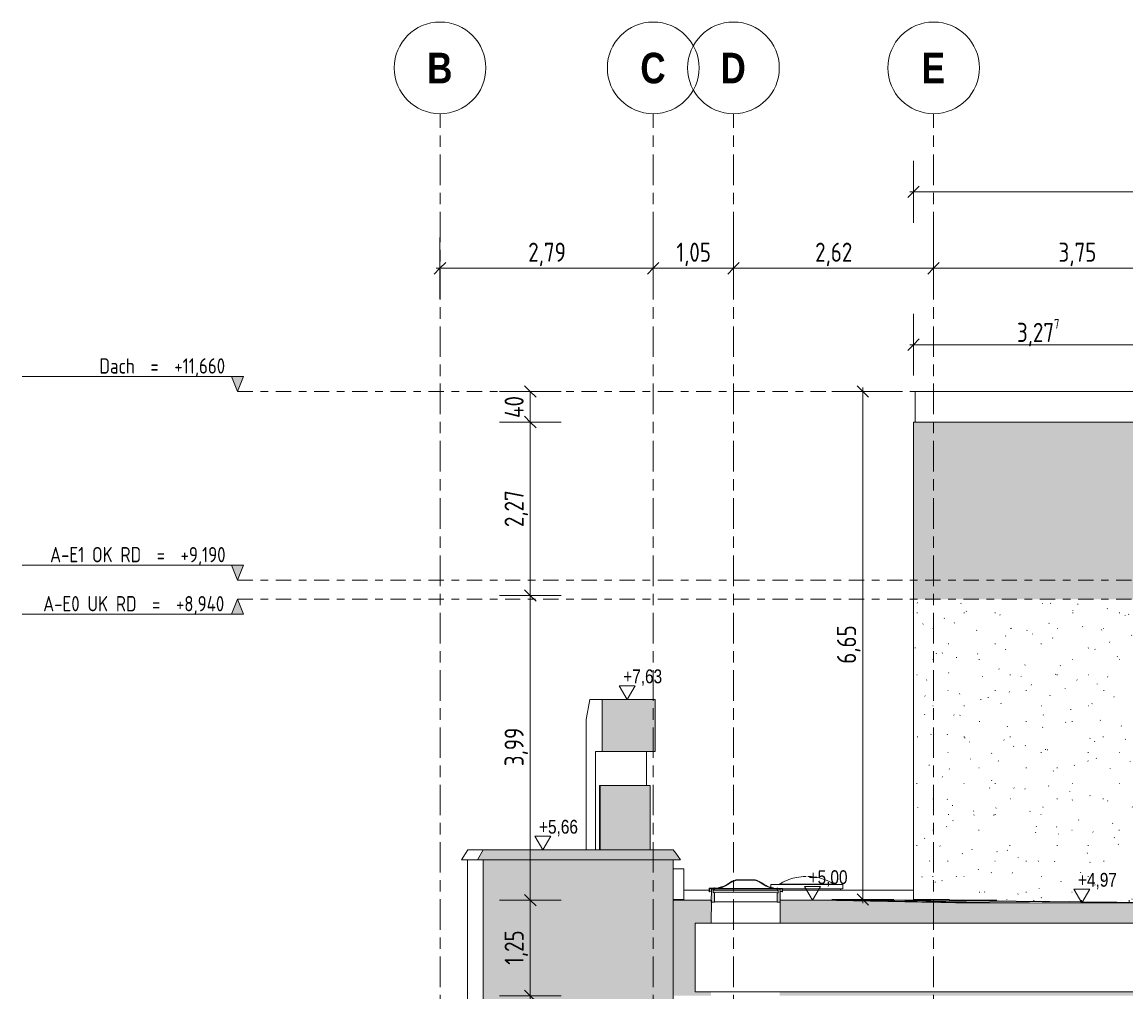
# Model space of a CAD drawing. Header units: metres. Extents: x -28 to 176, y -14 to 869.
# Tile 5 of 60: x -28 to -13, y 1 to 14. Entities that reach past the tile are written whole.
import ezdxf

# ---------------------------------------------------------------- set-up
doc = ezdxf.new("R2010")
doc.units = ezdxf.units.M
doc.linetypes.add('_Ebene_', pattern=[0.4, 0.2, -0.1, 0, -0.1])
doc.linetypes.add('_Rasterlinie_', pattern=[0.75, 0.4, -0.1, 0.15, -0.1])
for name, color, linetype, lineweight in [('A_Bem', 7, 'Continuous', 5), ('A_Bem-100', 7, 'Continuous', 5), ('A_Ebenen', 130, 'Continuous', 5), ('A_Fenster', 45, 'Continuous', 5), ('A_Geschossdecken', 7, 'Continuous', 5), ('A_Geschossdecken_Oberflächenschraffur', 7, 'Continuous', 5), ('A_Geschossdecken_Schraffur', 7, 'Continuous', 5), ('A_Hoehenkoten', 124, 'Continuous', 5), ('A_Linien_Feine Linien', 7, 'Continuous', 5), ('A_Raster', 128, 'Continuous', 5), ('A_Wand', 244, 'Continuous', 5), ('A_Wände_Oberflächenschraffur', 244, 'Continuous', 5), ('Allgemeines Modell', 7, 'Continuous', 5)]:
    doc.layers.add(name, color=color, linetype=linetype, lineweight=lineweight)
doc.styles.add('Arial', font='arial.ttf', dxfattribs={"width": 0.8, "height": 0.18})
doc.styles.add('Arial Narrow_B', font='txt', dxfattribs={"height": 0.4})
doc.styles.add('ISOCPEUR', font='isocpeur.ttf', dxfattribs={"width": 0.8, "height": 0.2})
doc.styles.add('ISOCPEUR_1', font='isocpeur.ttf', dxfattribs={"width": 0.8, "height": 0.25})
doc.dimstyles.new('BLB-Standard_2_5_Aussen', dxfattribs={"dimscale": 0.3048, "dimtxt": 0.248995, "dimasz": 0.492126, "dimexe": 1.32874, "dimexo": 0.0625, "dimgap": 0.032808, "dimtad": 1, "dimrnd": 0.001, "dimzin": 0, "dimdsep": 46, "dimtxsty": 'ISOCPEUR_1', "dimblk1": 'OBLIQUE', "dimblk2": 'OBLIQUE', "dimsah": 1, "dimcen": 0.09, "dimdle": 0.164042, "dimazin": 0, "dimtfac": 1, "dimtdec": 4, "dimtix": 1, "dimtmove": 0, "dimatfit": 3, "dimfxl": 1.32874, "dimfxlon": 1, "dimtvp": 1, "dimtolj": 1, "dimtzin": 0, "dimarcsym": 2})
doc.dimstyles.new('BLB-Standard_2_5_Aussen_1', dxfattribs={"dimscale": 0.3048, "dimtxt": 0.248995, "dimasz": 0.492126, "dimexe": 1.32874, "dimexo": 0.0625, "dimgap": 0.032808, "dimtad": 1, "dimdec": 1, "dimlfac": 100, "dimrnd": 0.1, "dimdsep": 46, "dimtxsty": 'ISOCPEUR_1', "dimblk1": 'OBLIQUE', "dimblk2": 'OBLIQUE', "dimsah": 1, "dimcen": 0.09, "dimdle": 0.164042, "dimazin": 0, "dimtfac": 1, "dimtdec": 4, "dimtix": 1, "dimtmove": 0, "dimatfit": 3, "dimfxl": 1.32874, "dimfxlon": 1, "dimtvp": 1, "dimtolj": 1, "dimtzin": 0, "dimarcsym": 2})
doc.dimstyles.new('BLB-Standard_2_5_Aussen_maskiert', dxfattribs={"dimscale": 0.3048, "dimtxt": 0.248995, "dimasz": 0.492126, "dimexe": 1.32874, "dimexo": 0.0625, "dimgap": 0.032808, "dimtad": 1, "dimrnd": 0.001, "dimzin": 0, "dimdsep": 46, "dimtxsty": 'ISOCPEUR_1', "dimblk1": 'OBLIQUE', "dimblk2": 'OBLIQUE', "dimsah": 1, "dimcen": 0.09, "dimdle": 0.164042, "dimazin": 0, "dimtfac": 1, "dimtdec": 4, "dimtix": 1, "dimtmove": 0, "dimatfit": 3, "dimfxl": 1.32874, "dimfxlon": 1, "dimtvp": 1, "dimtfill": 1, "dimtolj": 1, "dimtzin": 0, "dimarcsym": 2})
pattern_1 = [(0, (11.292, 18.958), (0.813, 0.203), [0.007, -0.603, 0.007, -0.603, -3.251]), (0, (11.292, 18.958), (0.813, 0.203), [-1.219, 0.007, -1.212, 0.007, -0.603, -1.422]), (0, (11.292, 18.958), (0.813, 0.203), [-3.048, 0.007, -0.4, 0.007, -1.009]), (120, (11.597, 19.06), (-0.5823032, 0.6025787), [0.007, -0.603, 0.007, -0.603, -3.251]), (120, (11.597, 19.06), (-0.5823032, 0.6025787), [-1.219, 0.007, -1.212, 0.007, -0.603, -1.422]), (120, (11.597, 19.06), (-0.5823032, 0.6025787), [-3.048, 0.007, -0.4, 0.007, -1.009]), (240, (11.699, 19.466), (-0.2306968, -0.8055787), [0.007, -0.603, 0.007, -0.603, -3.251]), (240, (11.699, 19.466), (-0.2306968, -0.8055787), [-1.219, 0.007, -1.212, 0.007, -0.603, -1.422]), (240, (11.699, 19.466), (-0.2306968, -0.8055787), [-3.048, 0.007, -0.4, 0.007, -1.009])]

# ---------------------------------------------------------------- blocks, each defined once
blk = doc.blocks.new('FE Dachkuppel rechteckig - 2400 x 900-8070052-C')
at = {"layer": 'A_Fenster', "lineweight": 9}
for points in [[(-17.71, 2.313), (-17.71, 2.353), (-17.78, 2.359), (-17.829, 2.363), (-17.877, 2.375), (-17.922, 2.394), (-18.013, 2.451), (-18.068, 2.472), (-18.311, 2.473), (-18.366, 2.453), (-18.457, 2.396), (-18.503, 2.377), (-18.551, 2.366), (-18.67, 2.357), (-18.67, 2.317), (-18.665, 2.317), (-18.665, 2.352), (-18.6, 2.357), (-18.55, 2.361), (-18.501, 2.372), (-18.455, 2.392), (-18.364, 2.448), (-18.311, 2.468), (-18.068, 2.467), (-18.015, 2.447), (-17.925, 2.39), (-17.879, 2.37), (-17.83, 2.358), (-17.715, 2.349), (-17.715, 2.313)], [(-17.765, 2.304), (-17.765, 2.334), (-18.615, 2.337), (-18.615, 2.307), (-17.849, 2.304)]]:
    blk.add_hatch(color=253, dxfattribs=at).paths.add_polyline_path(points, flags=0)
h = blk.add_hatch(color=253, dxfattribs=at)
h.paths.add_polyline_path([(-17.741, 2.179), (-17.74, 2.345), (-17.78, 2.349), (-17.78, 2.334), (-17.765, 2.334), (-17.765, 2.304), (-17.78, 2.304), (-17.781, 2.179), (-17.754, 2.179)], flags=0)
h.paths.add_polyline_path([(-18.601, 2.182), (-18.6, 2.307), (-18.615, 2.307), (-18.615, 2.337), (-18.6, 2.337), (-18.6, 2.352), (-18.64, 2.348), (-18.641, 2.182)], flags=0)
at = {"layer": 'A_Fenster', "color": 250, "lineweight": 9}
for p, q in [((-18.068, 2.472), (-18.311, 2.473)), ((-18.311, 2.468), (-18.068, 2.467)), ((-18.61, 2.366), (-18.67, 2.362)), ((-18.61, 2.362), (-18.67, 2.357)), ((-18.67, 2.357), (-18.67, 2.362)), ((-18.67, 2.357), (-18.67, 2.317)), ((-18.67, 2.317), (-18.665, 2.317)), ((-18.665, 2.352), (-18.61, 2.357)), ((-18.665, 2.317), (-18.665, 2.352)), ((-18.665, 2.322), (-18.64, 2.322)), ((-18.64, 2.348), (-18.641, 2.182)), ((-18.64, 2.353), (-18.6, 2.356)), ((-18.64, 2.348), (-18.64, 2.353)), ((-18.6, 2.352), (-18.64, 2.348)), ((-18.615, 2.307), (-18.615, 2.337)), ((-18.615, 2.337), (-18.6, 2.337)), ((-17.765, 2.334), (-18.615, 2.337)), ((-18.615, 2.337), (-18.615, 2.307)), ((-18.61, 2.362), (-18.61, 2.366)), ((-18.61, 2.366), (-18.598, 2.366)), ((-18.6, 2.362), (-18.61, 2.362)), ((-18.61, 2.357), (-18.6, 2.357)), ((-17.78, 2.353), (-18.6, 2.356)), ((-18.6, 2.356), (-18.6, 2.352)), ((-18.6, 2.337), (-18.6, 2.352)), ((-18.6, 2.341), (-17.78, 2.338)), ((-18.598, 2.357), (-17.782, 2.354)), ((-18.55, 2.361), (-17.83, 2.358)), ((-17.782, 2.363), (-17.77, 2.363)), ((-17.77, 2.359), (-17.78, 2.359)), ((-17.78, 2.354), (-17.77, 2.354)), ((-17.78, 2.349), (-17.78, 2.353)), ((-17.78, 2.353), (-17.74, 2.35)), ((-17.74, 2.345), (-17.78, 2.349)), ((-17.78, 2.349), (-17.78, 2.334)), ((-17.78, 2.334), (-17.765, 2.334)), ((-17.77, 2.363), (-17.71, 2.358)), ((-17.77, 2.363), (-17.77, 2.359)), ((-17.71, 2.353), (-17.77, 2.359)), ((-17.77, 2.354), (-17.715, 2.349)), ((-17.765, 2.334), (-17.765, 2.304)), ((-17.765, 2.304), (-17.765, 2.334)), ((-17.741, 2.179), (-17.74, 2.345)), ((-17.74, 2.35), (-17.74, 2.345)), ((-17.74, 2.318), (-17.715, 2.318)), ((-17.715, 2.349), (-17.715, 2.313)), ((-17.715, 2.313), (-17.71, 2.313)), ((-17.71, 2.358), (-17.71, 2.353)), ((-17.71, 2.313), (-17.71, 2.353)), ((-18.641, 2.182), (-18.601, 2.182)), ((-18.6, 2.307), (-18.615, 2.307)), ((-18.615, 2.307), (-17.765, 2.304)), ((-18.601, 2.182), (-18.6, 2.307)), ((-17.781, 2.183), (-18.601, 2.186)), ((-17.78, 2.304), (-17.781, 2.179)), ((-17.781, 2.179), (-17.741, 2.179)), ((-17.765, 2.304), (-17.78, 2.304))]:
    blk.add_line(p, q, dxfattribs=at)
at = {"layer": 'A_Fenster', "color": 250, "lineweight": 9, "flags": 128}
for points in [[(-18.311, 2.473), (-18.366, 2.453), (-18.415, 2.423)], [(-18.412, 2.419), (-18.364, 2.448), (-18.311, 2.468)], [(-17.964, 2.421), (-18.013, 2.451), (-18.068, 2.472)], [(-18.068, 2.467), (-18.015, 2.447), (-17.967, 2.417)], [(-18.415, 2.423), (-18.457, 2.396), (-18.503, 2.377), (-18.551, 2.366), (-18.6, 2.362)], [(-18.6, 2.357), (-18.55, 2.361), (-18.501, 2.372), (-18.455, 2.392), (-18.412, 2.419)], [(-17.967, 2.417), (-17.925, 2.39), (-17.879, 2.37), (-17.83, 2.358), (-17.78, 2.354)], [(-17.78, 2.359), (-17.829, 2.363), (-17.877, 2.375), (-17.922, 2.394), (-17.964, 2.421)]]:
    blk.add_lwpolyline(points, dxfattribs=at)
at = {"layer": 'A_Fenster', "color": 250, "lineweight": 9}
for points in [[(-18.311, 2.473), (-18.324, 2.47), (-18.348, 2.462), (-18.383, 2.445), (-18.405, 2.432), (-18.415, 2.424)], [(-18.068, 2.472), (-18.055, 2.469), (-18.031, 2.461), (-17.996, 2.444), (-17.975, 2.43), (-17.964, 2.422)]]:
    blk.add_open_spline(points, degree=3, dxfattribs=at)
for points in [[(-18.415, 2.424), (-18.422, 2.419), (-18.435, 2.41), (-18.457, 2.398), (-18.479, 2.388), (-18.499, 2.381), (-18.514, 2.376), (-18.53, 2.372), (-18.542, 2.37), (-18.551, 2.369)], [(-17.964, 2.422), (-17.958, 2.418), (-17.944, 2.408), (-17.923, 2.396), (-17.9, 2.386), (-17.881, 2.379), (-17.865, 2.374), (-17.849, 2.37), (-17.837, 2.368), (-17.829, 2.366)]]:
    blk.add_open_spline(points, degree=3, knots=[0, 0, 0, 0, 0.125, 0.25, 0.375, 0.5, 0.5625, 0.625, 0.75, 0.75, 0.75, 0.75], dxfattribs=at)
blk = doc.blocks.new('FE Dachkuppel rund - Ø_880 _1000_-8070302-C')
at = {"layer": 'A_Fenster', "color": 250, "lineweight": 9}
for p, q in [((-17.751, 2.415), (-17.861, 2.409)), ((-17.861, 2.409), (-17.861, 2.374)), ((-17.858, 2.409), (-17.855, 2.409)), ((-17.855, 2.409), (-17.838, 2.409)), ((-17.838, 2.409), (-17.536, 2.409)), ((-17.751, 2.415), (-17.751, 2.414)), ((-17.747, 2.415), (-17.745, 2.415)), ((-17.745, 2.415), (-17.747, 2.415)), ((-17.745, 2.415), (-17.726, 2.415)), ((-17.726, 2.415), (-17.745, 2.415)), ((-17.726, 2.415), (-17.697, 2.415)), ((-17.697, 2.415), (-17.726, 2.415)), ((-17.711, 2.355), (-17.536, 2.355)), ((-17.697, 2.415), (-17.657, 2.415)), ((-17.657, 2.415), (-17.697, 2.415)), ((-17.657, 2.415), (-17.608, 2.415)), ((-17.608, 2.415), (-17.657, 2.415)), ((-17.608, 2.415), (-17.551, 2.415)), ((-17.551, 2.415), (-17.608, 2.415)), ((-17.551, 2.415), (-17.489, 2.415)), ((-17.489, 2.415), (-17.551, 2.415)), ((-17.536, 2.409), (-17.464, 2.409)), ((-17.536, 2.355), (-17.464, 2.355)), ((-17.489, 2.415), (-17.292, 2.415)), ((-17.292, 2.415), (-17.489, 2.415)), ((-17.464, 2.409), (-17.317, 2.409)), ((-17.464, 2.355), (-17.317, 2.355)), ((-17.317, 2.409), (-17.245, 2.409)), ((-17.317, 2.355), (-17.245, 2.355)), ((-17.292, 2.415), (-17.23, 2.415)), ((-17.23, 2.415), (-17.292, 2.415)), ((-17.245, 2.409), (-16.944, 2.409)), ((-17.245, 2.355), (-16.944, 2.355)), ((-17.23, 2.415), (-17.174, 2.415)), ((-17.174, 2.415), (-17.23, 2.415)), ((-17.174, 2.415), (-17.125, 2.415)), ((-17.125, 2.415), (-17.174, 2.415)), ((-17.125, 2.415), (-17.085, 2.415)), ((-17.085, 2.415), (-17.125, 2.415)), ((-17.085, 2.415), (-17.055, 2.415)), ((-17.055, 2.415), (-17.085, 2.415)), ((-17.055, 2.415), (-17.037, 2.415)), ((-17.037, 2.415), (-17.055, 2.415)), ((-17.037, 2.415), (-17.035, 2.415)), ((-17.035, 2.415), (-17.037, 2.415)), ((-17.031, 2.414), (-17.031, 2.415)), ((-16.921, 2.409), (-17.031, 2.415)), ((-16.951, 2.335), (-16.951, 2.355)), ((-16.944, 2.409), (-16.926, 2.409)), ((-16.944, 2.355), (-16.926, 2.355)), ((-16.926, 2.409), (-16.924, 2.409)), ((-16.926, 2.355), (-16.924, 2.355)), ((-16.921, 2.355), (-16.921, 2.409))]:
    blk.add_line(p, q, dxfattribs=at)
at = {"layer": 'A_Fenster', "color": 250, "lineweight": 9, "flags": 128}
for points in [[(-17.751, 2.415), (-17.727, 2.429), (-17.703, 2.442), (-17.678, 2.454), (-17.653, 2.465), (-17.627, 2.475), (-17.601, 2.484), (-17.575, 2.492), (-17.549, 2.498), (-17.522, 2.504), (-17.495, 2.509), (-17.467, 2.513), (-17.44, 2.515), (-17.413, 2.517), (-17.4, 2.517)], [(-17.38, 2.517), (-17.363, 2.516), (-17.336, 2.515), (-17.308, 2.512), (-17.281, 2.508), (-17.254, 2.503), (-17.228, 2.497), (-17.201, 2.49), (-17.175, 2.482), (-17.149, 2.473), (-17.123, 2.463), (-17.098, 2.452), (-17.074, 2.439), (-17.05, 2.426), (-17.031, 2.415)]]:
    blk.add_lwpolyline(points, dxfattribs=at)
blk = doc.blocks.new('Allgemeines Modell 3 - Allgemeines Modell 3-8103579-C')
at = {"layer": 'Allgemeines Modell', "lineweight": 9}
for points in [[(-19.377, 4.154), (-19.377, 4.834), (-20.068, 4.834), (-20.068, 4.154)], [(-20.097, 2.865), (-19.44, 2.865), (-19.44, 3.705), (-20.097, 3.705)], [(-19.044, 2.735), (-19.139, 2.865), (-21.629, 2.865), (-21.699, 2.735), (-19.273, 2.735)], [(-21.629, 0.205), (-19.139, 0.205), (-19.139, 2.735), (-21.629, 2.735)]]:
    blk.add_hatch(color=253, dxfattribs=at).paths.add_polyline_path(points, flags=0)
at = {"layer": 'Allgemeines Modell', "color": 250, "lineweight": 9}
for p, q in [((-20.231, 4.834), (-20.277, 4.569)), ((-20.068, 4.834), (-20.231, 4.834)), ((-19.377, 4.834), (-20.068, 4.834)), ((-20.068, 4.834), (-20.068, 4.154)), ((-19.377, 4.154), (-19.377, 4.834)), ((-20.277, 4.569), (-20.277, 2.865)), ((-20.158, 2.865), (-20.158, 4.154)), ((-20.158, 4.154), (-20.068, 4.154)), ((-20.068, 4.154), (-19.377, 4.154)), ((-19.489, 4.154), (-19.489, 3.705)), ((-20.104, 3.705), (-20.104, 2.865)), ((-20.103, 3.705), (-20.103, 3.705)), ((-20.103, 3.705), (-20.097, 3.705)), ((-19.44, 3.705), (-20.097, 3.705)), ((-20.097, 3.705), (-20.097, 2.865)), ((-19.44, 2.865), (-19.44, 3.705)), ((-21.912, 2.735), (-21.826, 2.865)), ((-21.826, 2.865), (-21.629, 2.865)), ((-21.629, 2.865), (-21.699, 2.735)), ((-19.139, 2.865), (-21.629, 2.865)), ((-20.097, 2.865), (-19.44, 2.865)), ((-21.699, 2.735), (-21.912, 2.735)), ((-21.833, 0.205), (-21.833, 2.735)), ((-21.699, 2.735), (-19.044, 2.735)), ((-19.139, 2.735), (-21.629, 2.735)), ((-21.629, 2.735), (-21.629, 0.205)), ((-19.139, 0.205), (-19.139, 2.735)), ((-21.629, 0.205), (-21.833, 0.205)), ((-21.629, 0.205), (-19.139, 0.205))]:
    blk.add_line(p, q, dxfattribs=at)
at = {"layer": 'Allgemeines Modell', "color": 250, "lineweight": 9, "flags": 128}
blk.add_lwpolyline([(-19.044, 2.735), (-19.076, 2.778), (-19.107, 2.822), (-19.139, 2.865)], dxfattribs=at)
blk = doc.blocks.new('Ebene - Rohbau-1168218-C')
at = {"layer": 'A_Ebenen'}
blk.add_hatch(color=256, dxfattribs=at).paths.add_polyline_path([(-24.92, 5.948), (-24.762, 5.948), (-24.841, 6.145)], flags=0)
at = {"layer": 'A_Ebenen', "color": 251, "lineweight": 9}
for p, q in [((-24.92, 5.948), (-24.841, 6.145)), ((-24.841, 6.145), (-24.762, 5.948)), ((-24.762, 5.948), (-24.92, 5.948))]:
    blk.add_line(p, q, dxfattribs=at)
at = {"layer": 'A_Ebenen', "color": 170, "lineweight": 9}
blk.add_line((-24.762, 5.948), (-27.662, 5.948), dxfattribs=at)
blk = doc.blocks.new('Ebene - Rohbau-1046864-C')
at = {"layer": 'A_Ebenen'}
blk.add_hatch(color=256, dxfattribs=at).paths.add_polyline_path([(26.636, -2.599), (26.556, -2.795), (26.477, -2.599)], flags=0)
at = {"layer": 'A_Ebenen', "color": 170, "lineweight": 9}
for p, q in [((26.477, -2.599), (26.556, -2.795)), ((26.477, -2.599), (29.377, -2.599)), ((26.556, -2.795), (26.636, -2.599))]:
    blk.add_line(p, q, dxfattribs=at)
at = {"layer": 'A_Ebenen', "color": 251, "lineweight": 9}
for p, q in [((26.636, -2.599), (26.477, -2.599)), ((26.477, -2.599), (26.556, -2.795)), ((26.556, -2.795), (26.636, -2.599))]:
    blk.add_line(p, q, dxfattribs=at)
blk = doc.blocks.new('Höhenkoten - leer-6237472-C')
at = {"layer": 'A_Hoehenkoten'}
for p, q in [((-17.33, -9.172), (-17.538, -9.172)), ((-17.434, -9.352), (-17.538, -9.172)), ((-17.434, -9.352), (-17.33, -9.172))]:
    blk.add_line(p, q, dxfattribs=at)
blk = doc.blocks.new('DIMBLOCK22-C')
at = {"layer": 'A_Bem-100'}
for p, q in [((-15.994, 9.072), (-15.994, 9.882)), ((-12.718, 9.072), (-12.718, 9.882)), ((-16.044, 9.477), (-12.718, 9.477)), ((-15.994, 9.477), (-15.994, 9.072)), ((-12.718, 9.477), (-12.718, 9.072))]:
    blk.add_line(p, q, dxfattribs=at)
at = {"layer": 'A_Bem-100', "lineweight": 9}
for p, q in [((-15.994, 9.477), (-15.919, 9.552)), ((-12.718, 9.477), (-12.643, 9.552)), ((-15.994, 9.477), (-16.069, 9.402)), ((-12.718, 9.477), (-12.793, 9.402))]:
    blk.add_line(p, q, dxfattribs=at)
at = {"layer": 'A_Bem-100', "color": 0, "insert": (-14.641, 9.813), "char_height": 0.25, "width": 0.68419, "attachment_point": 1, "line_spacing_factor": 1.149209, "style": 'ISOCPEUR_1'}
blk.add_mtext('3,27\\A2\\H0.5x;\\S7^  ;\\H2x;', dxfattribs=at)
blk = doc.blocks.new('_Oblique')
at = {"color": 0, "linetype": 'ByBlock', "lineweight": -2}
blk.add_line((-0.5, -0.5), (0.5, 0.5), dxfattribs=at)
blk = doc.blocks.new('DIMBLOCK28-C')
at = {"layer": 'A_Bem-100', "lineweight": 9}
for p, q in [((-21.01, 0.955), (-21.085, 1.03)), ((-21.01, 0.955), (-20.935, 0.88)), ((-21.01, -2.795), (-21.085, -2.72)), ((-21.01, -2.795), (-20.935, -2.87))]:
    blk.add_line(p, q, dxfattribs=at)
at = {"layer": 'A_Bem-100'}
for p, q in [((-20.605, 0.955), (-21.415, 0.955)), ((-21.01, -2.795), (-21.01, 0.955)), ((-21.01, 0.955), (-20.605, 0.955)), ((-20.605, -2.795), (-21.415, -2.795)), ((-21.01, -2.795), (-20.605, -2.795))]:
    blk.add_line(p, q, dxfattribs=at)
at = {"layer": 'A_Bem-100', "color": 0, "insert": (-21.347, -1.16), "char_height": 0.25, "width": 0.57664, "attachment_point": 1, "rotation": 90, "line_spacing_factor": 1.149209, "style": 'ISOCPEUR_1'}
blk.add_mtext('3,75', dxfattribs=at)
blk = doc.blocks.new('DIMBLOCK29-C')
at = {"layer": 'A_Bem-100'}
for p, q in [((-20.605, 2.205), (-21.415, 2.205)), ((-21.01, 0.955), (-21.01, 2.205)), ((-21.01, 2.205), (-20.605, 2.205)), ((-20.605, 0.955), (-21.415, 0.955)), ((-21.01, 0.955), (-20.605, 0.955))]:
    blk.add_line(p, q, dxfattribs=at)
at = {"layer": 'A_Bem-100', "lineweight": 9}
for p, q in [((-21.01, 2.205), (-21.085, 2.28)), ((-21.01, 2.205), (-20.935, 2.13)), ((-21.01, 0.955), (-21.085, 1.03)), ((-21.01, 0.955), (-20.935, 0.88))]:
    blk.add_line(p, q, dxfattribs=at)
at = {"layer": 'A_Bem-100', "color": 0, "insert": (-21.347, 1.36), "char_height": 0.25, "width": 0.52883, "attachment_point": 1, "rotation": 90, "line_spacing_factor": 1.149209, "style": 'ISOCPEUR_1'}
blk.add_mtext('1,25', dxfattribs=at)
blk = doc.blocks.new('DIMBLOCK30-C')
at = {"layer": 'A_Bem-100', "lineweight": 9}
for p, q in [((-21.01, 6.195), (-21.085, 6.27)), ((-21.01, 6.195), (-20.935, 6.12)), ((-21.01, 2.205), (-21.085, 2.28)), ((-21.01, 2.205), (-20.935, 2.13))]:
    blk.add_line(p, q, dxfattribs=at)
at = {"layer": 'A_Bem-100'}
for p, q in [((-20.605, 6.195), (-21.415, 6.195)), ((-21.01, 2.205), (-21.01, 6.195)), ((-21.01, 6.195), (-20.605, 6.195)), ((-20.605, 2.205), (-21.415, 2.205)), ((-21.01, 2.205), (-20.605, 2.205))]:
    blk.add_line(p, q, dxfattribs=at)
at = {"layer": 'A_Bem-100', "color": 0, "insert": (-21.347, 3.96), "char_height": 0.25, "width": 0.57664, "attachment_point": 1, "rotation": 90, "line_spacing_factor": 1.149209, "style": 'ISOCPEUR_1'}
blk.add_mtext('3,99', dxfattribs=at)
blk = doc.blocks.new('DIMBLOCK31-C')
at = {"layer": 'A_Bem-100', "lineweight": 9}
for p, q in [((-21.01, 8.465), (-21.085, 8.54)), ((-21.01, 8.465), (-20.935, 8.39)), ((-21.01, 6.195), (-21.085, 6.27)), ((-21.01, 6.195), (-20.935, 6.12))]:
    blk.add_line(p, q, dxfattribs=at)
at = {"layer": 'A_Bem-100'}
for p, q in [((-20.605, 8.465), (-21.415, 8.465)), ((-21.01, 6.195), (-21.01, 8.465)), ((-21.01, 8.465), (-20.605, 8.465)), ((-20.605, 6.195), (-21.415, 6.195)), ((-21.01, 6.195), (-20.605, 6.195))]:
    blk.add_line(p, q, dxfattribs=at)
at = {"layer": 'A_Bem-100', "color": 0, "insert": (-21.347, 7.09), "char_height": 0.25, "width": 0.57664, "attachment_point": 1, "rotation": 90, "line_spacing_factor": 1.149209, "style": 'ISOCPEUR_1'}
blk.add_mtext('2,27', dxfattribs=at)
blk = doc.blocks.new('DIMBLOCK32-C')
at = {"layer": 'A_Bem-100'}
for p, q in [((-20.605, 8.865), (-21.415, 8.865)), ((-21.01, 8.465), (-21.01, 8.865)), ((-21.01, 8.865), (-20.605, 8.865)), ((-20.605, 8.465), (-21.415, 8.465)), ((-21.01, 8.465), (-20.605, 8.465))]:
    blk.add_line(p, q, dxfattribs=at)
at = {"layer": 'A_Bem-100', "lineweight": 9}
for p, q in [((-21.01, 8.865), (-21.085, 8.94)), ((-21.01, 8.865), (-20.935, 8.79)), ((-21.01, 8.465), (-21.085, 8.54)), ((-21.01, 8.465), (-20.935, 8.39))]:
    blk.add_line(p, q, dxfattribs=at)
at = {"layer": 'A_Bem-100', "color": 0, "insert": (-21.347, 8.518), "char_height": 0.25, "width": 0.35255, "attachment_point": 1, "rotation": 90, "line_spacing_factor": 1.149209, "style": 'ISOCPEUR_1'}
blk.add_mtext('40', dxfattribs=at)
blk = doc.blocks.new('Raster - Raster-989695-C')
at = {"layer": 'A_Raster', "lineweight": 9}
blk.add_circle((19.983, 13.101), 0.6, dxfattribs=at)
blk = doc.blocks.new('DIMBLOCK46-C')
at = {"layer": 'A_Bem-100'}
for p, q in [((-15.994, 11.072), (-15.994, 11.882)), ((20.026, 11.072), (20.026, 11.882)), ((-16.044, 11.477), (20.076, 11.477)), ((-15.994, 11.477), (-15.994, 11.072)), ((20.026, 11.477), (20.026, 11.072))]:
    blk.add_line(p, q, dxfattribs=at)
at = {"layer": 'A_Bem-100', "lineweight": 9}
for p, q in [((-15.994, 11.477), (-16.069, 11.402)), ((-15.994, 11.477), (-15.919, 11.552)), ((20.026, 11.477), (19.951, 11.402)), ((20.026, 11.477), (20.101, 11.552))]:
    blk.add_line(p, q, dxfattribs=at)
at = {"layer": 'A_Bem-100', "color": 0, "insert": (1.707, 11.813), "char_height": 0.25, "width": 0.74096, "attachment_point": 1, "line_spacing_factor": 1.149209, "style": 'ISOCPEUR_1', "bg_fill": 3, "box_fill_scale": 1.25, "bg_fill_color": 256, "bg_fill_true_color": 13158600, "bg_fill_transparency": 0}
blk.add_mtext('36,02', dxfattribs=at)
blk = doc.blocks.new('DIMBLOCK58-C')
at = {"layer": 'A_Bem-100'}
for p, q in [((-16.254, 8.865), (-17.064, 8.865)), ((-16.659, 2.165), (-16.659, 8.915)), ((-16.659, 8.865), (-16.254, 8.865)), ((-16.254, 2.215), (-17.064, 2.215)), ((-16.659, 2.215), (-16.254, 2.215))]:
    blk.add_line(p, q, dxfattribs=at)
at = {"layer": 'A_Bem-100', "lineweight": 9}
for p, q in [((-16.659, 8.865), (-16.734, 8.94)), ((-16.659, 8.865), (-16.584, 8.79)), ((-16.659, 2.215), (-16.734, 2.29)), ((-16.659, 2.215), (-16.584, 2.14))]:
    blk.add_line(p, q, dxfattribs=at)
at = {"layer": 'A_Bem-100', "color": 0, "insert": (-16.996, 5.3), "char_height": 0.25, "width": 0.57664, "attachment_point": 1, "rotation": 90, "line_spacing_factor": 1.149209, "style": 'ISOCPEUR_1'}
blk.add_mtext('6,65', dxfattribs=at)
blk = doc.blocks.new('DIMBLOCK60-C')
at = {"layer": 'A_Bem-100'}
for p, q in [((-22.192, 10.882), (-22.192, 10.072)), ((-22.192, 10.477), (-22.192, 10.882)), ((-19.402, 10.882), (-19.402, 10.072)), ((-19.402, 10.477), (-19.402, 10.882)), ((-22.242, 10.477), (-19.402, 10.477))]:
    blk.add_line(p, q, dxfattribs=at)
at = {"layer": 'A_Bem-100', "lineweight": 9}
for p, q in [((-22.192, 10.477), (-22.117, 10.552)), ((-19.402, 10.477), (-19.327, 10.552)), ((-22.192, 10.477), (-22.267, 10.402)), ((-19.402, 10.477), (-19.477, 10.402))]:
    blk.add_line(p, q, dxfattribs=at)
at = {"layer": 'A_Bem-100', "color": 0, "insert": (-21.037, 10.813), "char_height": 0.25, "width": 0.57664, "attachment_point": 1, "line_spacing_factor": 1.149209, "style": 'ISOCPEUR_1'}
blk.add_mtext('2,79', dxfattribs=at)
blk = doc.blocks.new('DIMBLOCK61-C')
at = {"layer": 'A_Bem-100'}
for p, q in [((-19.402, 10.882), (-19.402, 10.072)), ((-19.402, 10.477), (-19.402, 10.882)), ((-18.352, 10.882), (-18.352, 10.072)), ((-18.352, 10.477), (-18.352, 10.882)), ((-19.402, 10.477), (-18.352, 10.477))]:
    blk.add_line(p, q, dxfattribs=at)
at = {"layer": 'A_Bem-100', "lineweight": 9}
for p, q in [((-19.402, 10.477), (-19.327, 10.552)), ((-18.352, 10.477), (-18.277, 10.552)), ((-19.402, 10.477), (-19.477, 10.402)), ((-18.352, 10.477), (-18.427, 10.402))]:
    blk.add_line(p, q, dxfattribs=at)
at = {"layer": 'A_Bem-100', "color": 0, "insert": (-19.097, 10.813), "char_height": 0.25, "width": 0.52883, "attachment_point": 1, "line_spacing_factor": 1.149209, "style": 'ISOCPEUR_1'}
blk.add_mtext('1,05', dxfattribs=at)
blk = doc.blocks.new('DIMBLOCK62-C')
at = {"layer": 'A_Bem-100'}
for p, q in [((-18.352, 10.882), (-18.352, 10.072)), ((-18.352, 10.477), (-18.352, 10.882)), ((-15.732, 10.882), (-15.732, 10.072)), ((-15.732, 10.477), (-15.732, 10.882)), ((-18.352, 10.477), (-15.732, 10.477))]:
    blk.add_line(p, q, dxfattribs=at)
at = {"layer": 'A_Bem-100', "lineweight": 9}
for p, q in [((-18.352, 10.477), (-18.277, 10.552)), ((-15.732, 10.477), (-15.657, 10.552)), ((-18.352, 10.477), (-18.427, 10.402)), ((-15.732, 10.477), (-15.807, 10.402))]:
    blk.add_line(p, q, dxfattribs=at)
at = {"layer": 'A_Bem-100', "color": 0, "insert": (-17.282, 10.813), "char_height": 0.25, "width": 0.57664, "attachment_point": 1, "line_spacing_factor": 1.149209, "style": 'ISOCPEUR_1'}
blk.add_mtext('2,62', dxfattribs=at)
blk = doc.blocks.new('DIMBLOCK63-C')
at = {"layer": 'A_Bem-100'}
for p, q in [((-15.732, 10.882), (-15.732, 10.072)), ((-15.732, 10.477), (-15.732, 10.882)), ((-11.982, 10.882), (-11.982, 10.072)), ((-11.982, 10.477), (-11.982, 10.882)), ((-15.732, 10.477), (-11.982, 10.477))]:
    blk.add_line(p, q, dxfattribs=at)
at = {"layer": 'A_Bem-100', "lineweight": 9}
for p, q in [((-15.732, 10.477), (-15.657, 10.552)), ((-11.982, 10.477), (-11.907, 10.552)), ((-15.732, 10.477), (-15.807, 10.402)), ((-11.982, 10.477), (-12.057, 10.402))]:
    blk.add_line(p, q, dxfattribs=at)
at = {"layer": 'A_Bem-100', "color": 0, "insert": (-14.097, 10.813), "char_height": 0.25, "width": 0.57664, "attachment_point": 1, "line_spacing_factor": 1.149209, "style": 'ISOCPEUR_1'}
blk.add_mtext('3,75', dxfattribs=at)

msp = doc.modelspace()

# ---------------------------------------------------------------- hatches: boundary and pattern name
at = {"layer": 'A_Geschossdecken_Oberflächenschraffur'}
h = msp.add_hatch(dxfattribs=at)
h.set_pattern_fill('FP_43', color=9, style=0, pattern_type=2)
h.set_pattern_definition([(179.271, (-14.034, 2.085), (0.208855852, -0.01265832), [])])
h.paths.add_polyline_path([(-15.442, 2.1723), (-15.9644, 2.2049), (-17.1844, 2.2042), (-15.9644, 2.1819)], flags=0)
h = msp.add_hatch(dxfattribs=at)
h.set_pattern_fill('FP_40', color=9, style=0, pattern_type=2)
h.set_pattern_definition([(92.491, (3.697, 2.071), (-0.624584, -0.000146), [])])
h.paths.add_polyline_path([(21.7571, 2.1668), (21.7567, 2.2049), (19.9909, 2.2047), (19.9909, 2.2014), (19.5409, 2.2014), (19.5409, 2.2047), (16.7572, 2.2047), (16.7572, 2.2019), (15.9025, 2.2015), (15.9047, 2.1676), (15.5932, 2.1676), (15.5955, 2.202), (14.3731, 2.2019), (14.3746, 2.1669), (21.7552, 2.1668)], flags=0)
h.paths.add_polyline_path([(13.9344, 2.1669), (13.9494, 2.1669), (13.951, 2.202), (10.7161, 2.2019), (10.7164, 2.1669), (13.3909, 2.1669)], flags=0)
h.paths.add_polyline_path([(9.3164, 2.167), (9.315, 2.202), (6.7235, 2.2019), (6.724, 2.167), (9.315, 2.167)], flags=0)
h.paths.add_polyline_path([(5.3238, 2.167), (5.3223, 2.2021), (2.7238, 2.2019), (2.7243, 2.167), (5.3223, 2.167)], flags=0)
h.paths.add_polyline_path([(1.3241, 2.167), (1.3229, 2.2021), (-1.2798, 2.2019), (-1.2798, 2.1671), (1.3229, 2.167)], flags=0)
h.paths.add_polyline_path([(-2.6798, 2.1671), (-2.6798, 2.2022), (-5.288, 2.2019), (-5.288, 2.1671), (-3.3211, 2.1671)], flags=0)
h.paths.add_polyline_path([(-6.743, 2.1671), (-6.688, 2.1671), (-6.688, 2.2022), (-9.4905, 2.2019), (-9.4896, 2.1672), (-7.1192, 2.1671)], flags=0)
h.paths.add_polyline_path([(-10.1021, 2.1672), (-10.102, 2.1683), (-10.1021, 2.2023), (-11.1735, 2.2016), (-11.1716, 2.1672), (-10.1578, 2.1672)], flags=0)
h.paths.add_polyline_path([(-11.538, 2.1672), (-11.5361, 2.2023), (-12.7255, 2.2023), (-12.7255, 2.2049), (-15.9644, 2.2049), (-11.677, 2.1672)], flags=0)
h.paths.add_polyline_path([(22.657, 2.1828), (23.4021, 2.2049), (22.6567, 2.2049), (22.6569, 2.1919)], flags=0)
h = msp.add_hatch(dxfattribs=at)
h.set_pattern_fill('FP_42', color=9, style=0, pattern_type=2)
h.set_pattern_definition([(180.36, (-2.311, 1.98), (0.209083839, -0.012686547), [])])
h.paths.add_polyline_path([(-11.7405, 2.1672), (-15.9644, 2.2049), (-15.442, 2.1723), (-12.157, 2.1678)], flags=0)
at = {"layer": 'A_Geschossdecken_Schraffur', "lineweight": 9}
h = msp.add_hatch(color=253, dxfattribs=at)
h.paths.add_polyline_path([(13.7281, 0.9549), (13.7415, 1.0049), (10.7287, 1.0049), (10.7292, 0.9549), (13.3909, 0.9549)], flags=0)
h.paths.add_polyline_path([(-19.1392, 0.9549), (-18.645, 0.9549), (-18.6448, 1.0049), (-18.8516, 1.0049), (-18.8516, 1.9049), (-18.6416, 1.9049), (-18.6405, 2.2049), (-19.1392, 2.2049), (-19.1392, 1.454)], flags=0)
h.paths.add_polyline_path([(-8.6385, 0.9549), (-6.688, 0.9549), (-6.688, 1.0049), (-9.3258, 1.0049), (-9.3139, 0.9549)], flags=0)
h.paths.add_polyline_path([(-13.1963, 0.9549), (-11.6808, 0.9549), (-11.6755, 1.0049), (-17.7448, 1.0049), (-17.745, 0.9549), (-16.2348, 0.9549)], flags=0)
h.paths.add_polyline_path([(23.5062, 0.9549), (23.5062, 1.0049), (22.6694, 1.0049), (22.6699, 0.9549), (23.2661, 0.9549)], flags=0)
h.paths.add_polyline_path([(9.3291, 0.9549), (9.3286, 1.0049), (6.7361, 1.0049), (6.7366, 0.9549), (8.0735, 0.9549)], flags=0)
h.paths.add_polyline_path([(14.5959, 0.9549), (15.4363, 0.9549), (15.4419, 1.0049), (14.5825, 1.0049)], flags=0)
h.paths.add_polyline_path([(16.0616, 0.9549), (21.7699, 0.9549), (21.7693, 1.0049), (16.056, 1.0049)], flags=0)
h.paths.add_polyline_path([(-11.0288, 0.9549), (-10.2778, 0.9549), (-10.266, 1.0049), (-11.0341, 1.0049)], flags=0)
h.paths.add_polyline_path([(5.3366, 0.9549), (5.336, 1.0049), (2.7364, 1.0049), (2.737, 0.9549), (5.0349, 0.9549)], flags=0)
h.paths.add_polyline_path([(-5.288, 0.9549), (-2.6798, 0.9549), (-2.6798, 1.0049), (-5.288, 1.0049)], flags=0)
h.paths.add_polyline_path([(1.3369, 0.9549), (1.3363, 1.0049), (-1.2798, 1.0049), (-1.2798, 0.9549), (0.4771, 0.9549)], flags=0)
h.paths.add_polyline_path([(11.6401, 1.9049), (14.1145, 1.9049), (14.162, 1.9209), (14.2121, 1.9049), (15.5644, 1.9049), (15.5832, 2.0076), (15.5932, 2.1669), (10.7164, 2.1669), (10.7192, 1.9049), (11.5813, 1.9049)], flags=0)
h.paths.add_polyline_path([(8.8331, 1.9049), (9.3191, 1.9049), (9.3164, 2.167), (6.7239, 2.167), (6.7266, 1.9049), (8.7586, 1.9049)], flags=0)
h.paths.add_polyline_path([(-15.9479, 1.9049), (-11.5627, 1.9049), (-11.5464, 2.0071), (-11.538, 2.1672), (-11.7405, 2.1672), (-15.442, 2.1723), (-17.2238, 2.2049), (-17.7405, 2.2049), (-17.7416, 1.9049), (-16.2348, 1.9049)], flags=0)
h.paths.add_polyline_path([(5.0349, 1.9049), (5.3265, 1.9049), (5.3238, 2.167), (2.7242, 2.167), (2.7269, 1.9049), (4.7644, 1.9049)], flags=0)
h.paths.add_polyline_path([(1.2367, 1.9049), (1.3269, 1.9049), (1.3241, 2.167), (-1.2798, 2.1671), (-1.2798, 1.9049), (0.761, 1.9049)], flags=0)
h.paths.add_polyline_path([(15.9345, 1.9049), (21.7598, 1.9049), (21.7571, 2.1668), (15.9048, 2.1669), (15.9147, 2.0076), (15.9342, 1.9049)], flags=0)
h.paths.add_polyline_path([(-3.3211, 1.9049), (-2.6798, 1.9049), (-2.6798, 2.1671), (-5.288, 2.1671), (-5.288, 1.9049), (-4.0807, 1.9049)], flags=0)
h.paths.add_polyline_path([(-11.1469, 1.9049), (-10.0195, 1.9049), (-10.0077, 1.9385), (-9.9817, 2.0089), (-9.9752, 2.1667), (-11.1716, 2.1672), (-11.1633, 2.0071)], flags=0)
h.paths.add_polyline_path([(-7.1192, 1.9049), (-6.688, 1.9049), (-6.688, 2.1671), (-9.6165, 2.1667), (-9.6099, 2.0066), (-9.5723, 1.9049), (-7.4088, 1.9049)], flags=0)
h.paths.add_polyline_path([(22.6599, 1.9049), (23.5062, 1.9049), (23.5062, 2.1815), (22.6571, 2.1725)], flags=0)
at = {"layer": 'A_Wände_Oberflächenschraffur'}
h = msp.add_hatch(dxfattribs=at)
h.set_pattern_fill('FP_5', style=0, pattern_type=2)
h.set_pattern_definition(pattern_1)
h.paths.add_polyline_path([(20.0259, 6.1449), (20.0259, 8.4649), (-15.9944, 8.4649), (-15.9944, 6.1449), (-12.7178, 6.1449), (-12.7178, 6.1949), (16.7572, 6.1949), (16.7572, 6.1449)], flags=0)
h = msp.add_hatch(dxfattribs=at)
h.set_pattern_fill('FP_5', style=0, pattern_type=2)
h.set_pattern_definition(pattern_1)
h.paths.add_polyline_path([(-15.5244, 2.2149), (-15.5244, 6.1449), (-15.9944, 6.1449), (-15.9944, 2.2149)], flags=0)
h = msp.add_hatch(dxfattribs=at)
h.set_pattern_fill('FP_5', style=0, pattern_type=2)
h.set_pattern_definition(pattern_1)
h.paths.add_polyline_path([(-12.7255, 2.2049), (-12.7255, 6.1449), (-15.5244, 6.1449), (-15.5244, 2.2049), (-13.1963, 2.2049)], flags=0)

# ---------------------------------------------------------------- linework, layer by layer
at = {"layer": 'A_Ebenen', "color": 170, "linetype": '_Ebene_', "lineweight": 9}
for p, q in [((-24.8409, 8.865), (26.5562, 8.865)), ((-24.8409, 6.3949), (26.5562, 6.3949)), ((-24.8409, 6.1449), (26.5562, 6.1449))]:
    msp.add_line(p, q, dxfattribs=at)
at = {"layer": 'A_Geschossdecken', "color": 250, "lineweight": 9}
for p, q in [((-15.9727, 8.8649), (20.004, 8.8649)), ((-15.9727, 8.8649), (-15.9727, 8.4649)), ((-18.9989, 2.3349), (-18.67, 2.3349)), ((-17.71, 2.3349), (-15.9944, 2.3349)), ((-18.6405, 2.2049), (-19.1392, 2.2049)), ((-19.1392, 2.2049), (-19.1392, 0.9549)), ((-18.6416, 1.9049), (-18.6405, 2.2049)), ((-17.7405, 2.2049), (-17.7416, 1.9049)), ((-17.7405, 2.2049), (-14.9046, 2.2049)), ((-15.442, 2.1723), (-17.2238, 2.2049)), ((-15.9644, 2.2149), (-15.9644, 2.2049)), ((-15.9644, 2.2049), (-11.7405, 2.1672)), ((-15.9644, 2.2049), (-15.442, 2.1723)), ((-11.7405, 2.1672), (-15.442, 2.1723))]:
    msp.add_line(p, q, dxfattribs=at)
at = {"layer": 'A_Linien_Feine Linien'}
for p, q in [((23.5071, 1.9049), (-18.8516, 1.9049)), ((-18.8516, 1.9049), (-18.8516, 1.0049)), ((-18.8516, 1.0049), (23.5071, 1.0049))]:
    msp.add_line(p, q, dxfattribs=at)
at = {"layer": 'A_Raster', "linetype": '_Rasterlinie_', "lineweight": 9}
for p, q in [((-22.1916, -12.4326), (-22.1916, 12.5006)), ((-19.4016, -12.4326), (-19.4016, 12.5006)), ((-18.3516, -12.4326), (-18.3516, 12.5006)), ((-15.7316, -12.4326), (-15.7316, 12.5006))]:
    msp.add_line(p, q, dxfattribs=at)
at = {"layer": 'A_Wand', "color": 250, "lineweight": 9}
for p, q in [((20.0259, 8.4649), (-15.9944, 8.4649)), ((-15.9944, 2.2149), (-15.9944, 8.4649)), ((-18.9989, 2.6149), (-19.1392, 2.6149)), ((-18.9989, 2.6149), (-18.9989, 2.2149)), ((-18.9989, 2.2149), (-19.1392, 2.2149)), ((-15.5244, 2.2149), (-15.9944, 2.2149))]:
    msp.add_line(p, q, dxfattribs=at)

# ---------------------------------------------------------------- block references
at = {"layer": 'A_Ebenen', "color": 251, "lineweight": 9, "extrusion": (0, 0, -1)}
for p in [(-1.7153, 11.6601), (-1.7153, 9.19)]:
    msp.add_blockref('Ebene - Rohbau-1046864-C', p, dxfattribs=at)
at = {"layer": 'A_Ebenen', "color": 251, "lineweight": 9}
msp.add_blockref('Ebene - Rohbau-1168218-C', (0, 0), dxfattribs=at)
at = {"layer": 'A_Fenster', "color": 250, "lineweight": 9}
for name in ['FE Dachkuppel rechteckig - 2400 x 900-8070052-C', 'FE Dachkuppel rund - Ø_880 _1000_-8070302-C']:
    msp.add_blockref(name, (0, 0), dxfattribs=at)
at = {"layer": 'A_Hoehenkoten'}
for p in [(-2.3092, 14.1855), (-3.4113, 12.2166), (0.117, 11.5566), (3.6428, 11.5218)]:
    msp.add_blockref('Höhenkoten - leer-6237472-C', p, dxfattribs=at)
at = {"layer": 'A_Raster', "lineweight": 9}
for p in [(-42.1742, 0), (-39.3842, 0), (-38.3342, 0), (-35.7142, 0)]:
    msp.add_blockref('Raster - Raster-989695-C', p, dxfattribs=at)
at = {"layer": 'Allgemeines Modell', "color": 250, "lineweight": 9}
msp.add_blockref('Allgemeines Modell 3 - Allgemeines Modell 3-8103579-C', (0, 0), dxfattribs=at)

# ---------------------------------------------------------------- texts
at = {"layer": 'A_Ebenen', "color": 7, "char_height": 0.2, "attachment_point": 1, "style": 'ISOCPEUR'}
for s, insert, width in [('Dach  =  +11,660', (-26.6493, 9.2992), 2.020252), ('A-E1 OK RD  =  +9,190', (-27.2949, 6.8291), 2.802699), ('A-E0 UK RD  =  +8,940', (-27.3853, 6.1868), 2.911729)]:
    msp.add_mtext(s, dxfattribs=dict(at, insert=insert, width=width))
at = {"layer": 'A_Hoehenkoten', "char_height": 0.18, "width": 0.601593, "attachment_point": 1, "line_spacing_factor": 0.941778, "style": 'Arial'}
for s, insert in [('+7,63', (-19.7936, 5.226)), ('+5,66', (-20.8957, 3.2571)), ('+5,00', (-17.3674, 2.5971)), ('+4,97', (-13.8416, 2.5622))]:
    msp.add_mtext(s, dxfattribs=dict(at, insert=insert))
at = {"layer": 'A_Raster', "char_height": 0.4, "attachment_point": 1, "style": 'Arial Narrow_B'}
for s, insert, width in [('\\fArial Narrow|b1|i0|c0|p34|;B', (-22.3601, 13.2989), 0.400844), ('\\fArial Narrow|b1|i0|c0|p34|;C', (-19.5701, 13.2989), 0.400844), ('\\fArial Narrow|b1|i0|c0|p34|;D', (-18.5201, 13.2989), 0.400844), ('\\fArial Narrow|b1|i0|c0|p34|;E', (-15.8871, 13.2989), 0.368776)]:
    msp.add_mtext(s, dxfattribs=dict(at, insert=insert, width=width))

# ---------------------------------------------------------------- dimensions: what is measured, and where the dimension line sits
at = {"layer": 'A_Bem'}
for base, p1, p2, override, picture, middle in [((-19.4016, 10.4767), (-22.1916, 10.8817), (-19.4016, 10.8817), {"dimpost": '<>', "dimfxl": 2.79}, 'DIMBLOCK60-C', (-20.7966, 10.6117)), ((-18.3516, 10.4767), (-19.4016, 10.8817), (-18.3516, 10.8817), {"dimpost": '<>', "dimfxl": 1.05}, 'DIMBLOCK61-C', (-18.8766, 10.6117)), ((-15.7316, 10.4767), (-18.3516, 10.8817), (-15.7316, 10.8817), {"dimpost": '<>', "dimfxl": 2.62}, 'DIMBLOCK62-C', (-17.0416, 10.6117)), ((-11.9816, 10.4767), (-15.7316, 10.8817), (-11.9816, 10.8817), {"dimpost": '<>', "dimfxl": 3.75}, 'DIMBLOCK63-C', (-13.8566, 10.6117))]:
    dim = msp.add_linear_dim(base=base, p1=p1, p2=p2, dimstyle='BLB-Standard_2_5_Aussen', override=override, dxfattribs=at)
    dim.commit()
    dim.dimension.update_dxf_attribs({"geometry": picture, "text_midpoint": middle})
dim = msp.add_linear_dim(base=(-12.7178, 9.4767), p1=(-15.9944, 9.0717), p2=(-12.7178, 9.0717), text='\\A1;3,27\\Q;{\\A1;{\\H0.5x;\\S7^ ;}}', dimstyle='BLB-Standard_2_5_Aussen', override={"dimpost": '<>', "dimfxl": 3.27657}, dxfattribs=at)
dim.commit()
dim.dimension.update_dxf_attribs({"geometry": 'DIMBLOCK22-C', "text_midpoint": (-14.3561, 9.6367)})
for base, p1, p2, dimstyle, override, picture, middle in [((-21.0103, 8.8649), (-20.6053, 8.4649), (-20.6053, 8.8649), 'BLB-Standard_2_5_Aussen_1', {"dimpost": '<>', "dimfxl": 0.4}, 'DIMBLOCK32-C', (-21.1453, 8.6649)), ((-16.6594, 8.8649), (-16.2544, 2.2149), (-16.2544, 8.8649), 'BLB-Standard_2_5_Aussen', {"dimpost": '<>', "dimfxl": 6.65}, 'DIMBLOCK58-C', (-16.7944, 5.5399)), ((-21.0103, 8.4649), (-20.6053, 6.1949), (-20.6053, 8.4649), 'BLB-Standard_2_5_Aussen', {"dimpost": '<>', "dimfxl": 2.27}, 'DIMBLOCK31-C', (-21.1453, 7.3299)), ((-21.0103, 6.1949), (-20.6053, 2.2049), (-20.6053, 6.1949), 'BLB-Standard_2_5_Aussen', {"dimpost": '<>', "dimfxl": 3.99}, 'DIMBLOCK30-C', (-21.1453, 4.1999)), ((-21.0103, 2.2049), (-20.6053, 0.9549), (-20.6053, 2.2049), 'BLB-Standard_2_5_Aussen', {"dimpost": '<>', "dimfxl": 1.25}, 'DIMBLOCK29-C', (-21.1453, 1.5799)), ((-21.0103, 0.9549), (-20.6053, -2.7951), (-20.6053, 0.9549), 'BLB-Standard_2_5_Aussen', {"dimpost": '<>', "dimfxl": 3.75}, 'DIMBLOCK28-C', (-21.1453, -0.9201))]:
    dim = msp.add_linear_dim(base=base, p1=p1, p2=p2, angle=90, dimstyle=dimstyle, override=override, dxfattribs=at)
    dim.commit()
    dim.dimension.update_dxf_attribs({"geometry": picture, "text_midpoint": middle})

# ---------------------------------------------------------------- next in the draw order: dimensions: what is measured, and where the dimension line sits
dim = msp.add_linear_dim(base=(20.0259, 11.4767), p1=(-15.9944, 11.0717), p2=(20.0259, 11.0717), dimstyle='BLB-Standard_2_5_Aussen_maskiert', override={"dimpost": '<>', "dimfxl": 36.020317}, dxfattribs=at)
dim.commit()
dim.dimension.update_dxf_attribs({"geometry": 'DIMBLOCK46-C', "text_midpoint": (2.0158, 11.6117)})

doc.saveas('drawing.dxf')
